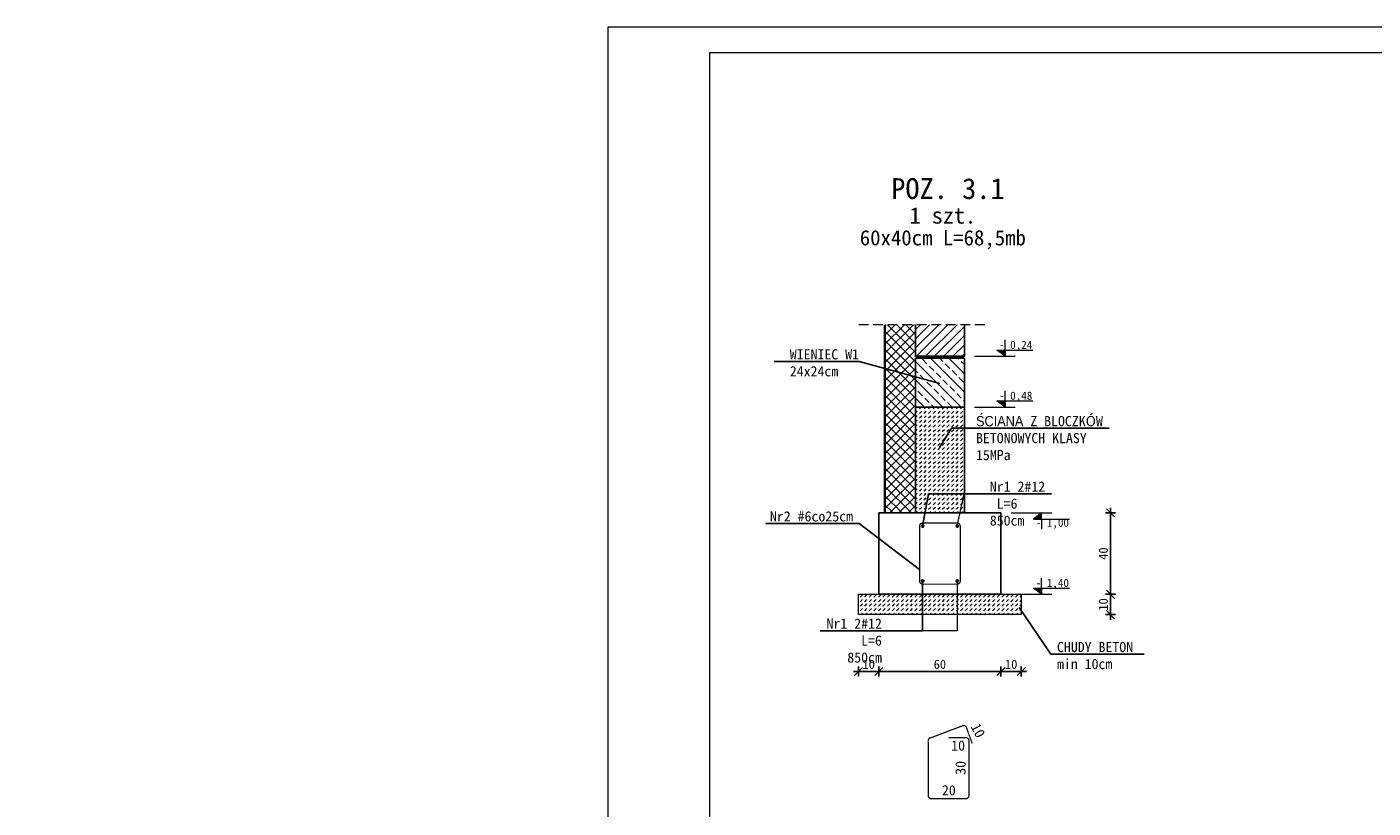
# Model space of a CAD drawing. Header units: millimetres. Extents: x -6343 to 9945, y -9929 to 237.
# Tile 2 of 43: x -6343 to -5682, y -9570 to -9186. Entities that reach past the tile are written whole.
import ezdxf
from ezdxf import colors
from ezdxf.entities.mleader import LeaderData, LeaderLine
from ezdxf.enums import TextEntityAlignment as Align
from ezdxf.math import Vec2, Vec3

# ---------------------------------------------------------------- set-up
doc = ezdxf.new("R2010")
doc.units = ezdxf.units.MM
doc.linetypes.add('HIDDEN2', pattern=[4.7625, 3.175, -1.5875])
doc.layers.add('_k_beton', color=21, linetype='Continuous')
doc.layers.add('AutoCAD_Structural_Detailing_pręt wyrzucony_', color=7, linetype='Continuous')
for name, color, linetype, lineweight in [('_k_kreskowanie', 250, 'Continuous', 9), ('_k_ocieplenie', 7, 'Continuous', 35), ('_k_opis', 7, 'Continuous', 13), ('_k_tabela', 7, 'Continuous', 13), ('_k_widok', 7, 'Continuous', 18), ('_k_wymiar', 7, 'Continuous', 9), ('_k_zarys', 7, 'HIDDEN2', 20), ('_k_zbrojenie', 2, 'Continuous', 25)]:
    doc.layers.add(name, color=color, linetype=linetype, lineweight=lineweight)
doc.styles.add('GENERATED_STYLE_1', font='MS Gothic.ttf')
doc.styles.add('Katarzyna', font='MS Gothic.ttf')
doc.dimstyles.new('1 - 20   (cm)', dxfattribs={"dimscale": 5, "dimtxt": 0.9, "dimasz": 0.8, "dimexe": 0.5, "dimexo": 0.5, "dimgap": 0.25, "dimtad": 1, "dimdec": 1, "dimzin": 12, "dimdsep": 46, "dimtxsty": 'GENERATED_STYLE_1', "dimblk1": 'OBLIQUE', "dimblk2": 'OBLIQUE', "dimsah": 1, "dimcen": 0, "dimdle": 0.5, "dimclrd": 256, "dimclre": 256, "dimclrt": 4, "dimazin": 0, "dimtfac": 0.75, "dimtdec": 1, "dimtix": 1, "dimtmove": 1, "dimatfit": 3, "dimldrblk": 'OBLIQUE', "dimfxl": 0.5, "dimfxlon": 1, "dimtvp": 0.75, "dimtolj": 1, "dimtzin": 0, "dimarcsym": 0})

# ---------------------------------------------------------------- blocks, each defined once
blk = doc.blocks.new('RŻ24x24cm')
at = {"layer": '_k_kreskowanie', "ltscale": 1.5}
h = blk.add_hatch(dxfattribs=at)
h.set_pattern_fill('ANSI33', color=256)
h.paths.add_polyline_path([(-12, 0), (12, 0), (12, 24), (-12, 24)])
at = {"layer": '_k_widok', "ltscale": 1.5}
blk.add_lwpolyline([(-12, 0), (12, 0), (12, 24), (-12, 24)], close=True, dxfattribs=at)
blk = doc.blocks.new('*U4')
blk.add_hatch(color=256).paths.add_polyline_path([(0, -0.153), (-0.198, -0.153), (0, 0)])
at = {"layer": '_k_wymiar'}
blk.add_line((0, -0.153), (0, -0.4), dxfattribs=at)
blk.add_lwpolyline([(0, -0.153), (0, 0), (-0.198, -0.153), (0.685, -0.153)], dxfattribs=at)
at = {"layer": '_k_wymiar', "style": 'GENERATED_STYLE_1'}
blk.add_attdef('%%P_0.00', text='', height=0.2, dxfattribs=at).set_placement((-0.146, -0.423), align=Align.BOTTOM_LEFT)
blk = doc.blocks.new('_None')
blk = doc.blocks.new('_OBLIQUE')
at = {"color": 0, "linetype": 'ByBlock'}
blk.add_line((-0.5, -0.5), (0.5, 0.5), dxfattribs=at)
blk = doc.blocks.new('*D80')
at = {"layer": '_k_wymiar', "lineweight": -2, "ltscale": 2, "transparency": 16777216}
for p, q in [((-5937.29, -9503.02), (-5922.29, -9503.02)), ((-5934.79, -9500.52), (-5934.79, -9505.52)), ((-5924.79, -9500.52), (-5924.79, -9505.52))]:
    blk.add_line(p, q, dxfattribs=at)
at = {"layer": 'Defpoints', "color": 0, "ltscale": 2, "transparency": 16777216}
for p in [(-5924.79, -9465.09), (-5934.79, -9475.09), (-5924.79, -9503.02)]:
    blk.add_point(p, dxfattribs=at)
at = {"layer": '_k_wymiar', "lineweight": -2, "ltscale": 2, "transparency": 16777216, "xscale": 4, "yscale": 4, "zscale": 4, "rotation": 180}
blk.add_blockref('_OBLIQUE', (-5934.79, -9503.02), dxfattribs=at)
at = {"layer": '_k_wymiar', "lineweight": -2, "ltscale": 2, "transparency": 16777216, "xscale": 4, "yscale": 4, "zscale": 4}
blk.add_blockref('_OBLIQUE', (-5924.79, -9503.02), dxfattribs=at)
at = {"layer": '_k_wymiar', "color": 4, "ltscale": 2, "transparency": 16777216, "insert": (-5929.79, -9499.52), "char_height": 4.5, "attachment_point": 5, "style": 'GENERATED_STYLE_1'}
blk.add_mtext('\\A1;10', dxfattribs=at)
blk = doc.blocks.new('*D81')
at = {"layer": '_k_wymiar', "lineweight": -2, "ltscale": 2, "transparency": 16777216}
for p, q in [((-5927.29, -9503.02), (-5862.29, -9503.02)), ((-5924.79, -9500.52), (-5924.79, -9505.52)), ((-5864.79, -9500.52), (-5864.79, -9505.52))]:
    blk.add_line(p, q, dxfattribs=at)
at = {"layer": 'Defpoints', "color": 0, "ltscale": 2, "transparency": 16777216}
for p in [(-5924.79, -9465.09), (-5864.79, -9465.09), (-5864.79, -9503.02)]:
    blk.add_point(p, dxfattribs=at)
at = {"layer": '_k_wymiar', "lineweight": -2, "ltscale": 2, "transparency": 16777216, "xscale": 4, "yscale": 4, "zscale": 4, "rotation": 180}
blk.add_blockref('_OBLIQUE', (-5924.79, -9503.02), dxfattribs=at)
at = {"layer": '_k_wymiar', "lineweight": -2, "ltscale": 2, "transparency": 16777216, "xscale": 4, "yscale": 4, "zscale": 4}
blk.add_blockref('_OBLIQUE', (-5864.79, -9503.02), dxfattribs=at)
at = {"layer": '_k_wymiar', "color": 4, "ltscale": 2, "transparency": 16777216, "insert": (-5894.79, -9499.52), "char_height": 4.5, "attachment_point": 5, "style": 'GENERATED_STYLE_1'}
blk.add_mtext('\\A1;60', dxfattribs=at)
blk = doc.blocks.new('*D82')
at = {"layer": '_k_wymiar', "lineweight": -2, "ltscale": 2, "transparency": 16777216}
for p, q in [((-5867.29, -9503.02), (-5852.29, -9503.02)), ((-5864.79, -9500.52), (-5864.79, -9505.52)), ((-5854.79, -9500.52), (-5854.79, -9505.52))]:
    blk.add_line(p, q, dxfattribs=at)
at = {"layer": 'Defpoints', "color": 0, "ltscale": 2, "transparency": 16777216}
for p in [(-5864.79, -9465.09), (-5854.79, -9475.09), (-5854.79, -9503.02)]:
    blk.add_point(p, dxfattribs=at)
at = {"layer": '_k_wymiar', "lineweight": -2, "ltscale": 2, "transparency": 16777216, "xscale": 4, "yscale": 4, "zscale": 4, "rotation": 180}
blk.add_blockref('_OBLIQUE', (-5864.79, -9503.02), dxfattribs=at)
at = {"layer": '_k_wymiar', "lineweight": -2, "ltscale": 2, "transparency": 16777216, "xscale": 4, "yscale": 4, "zscale": 4}
blk.add_blockref('_OBLIQUE', (-5854.79, -9503.02), dxfattribs=at)
at = {"layer": '_k_wymiar', "color": 4, "ltscale": 2, "transparency": 16777216, "insert": (-5859.79, -9499.52), "char_height": 4.5, "attachment_point": 5, "style": 'GENERATED_STYLE_1'}
blk.add_mtext('\\A1;10', dxfattribs=at)
blk = doc.blocks.new('*D83')
at = {"layer": '_k_wymiar', "lineweight": -2, "ltscale": 2, "transparency": 16777216}
for p, q in [((-5813.46, -9425.09), (-5808.46, -9425.09)), ((-5810.96, -9422.59), (-5810.96, -9467.59)), ((-5813.46, -9465.09), (-5808.46, -9465.09))]:
    blk.add_line(p, q, dxfattribs=at)
at = {"layer": 'Defpoints', "color": 0, "ltscale": 2, "transparency": 16777216}
for p in [(-5894.79, -9425.09), (-5859.79, -9465.09), (-5810.96, -9465.09)]:
    blk.add_point(p, dxfattribs=at)
at = {"layer": '_k_wymiar', "lineweight": -2, "ltscale": 2, "transparency": 16777216, "xscale": 4, "yscale": 4, "zscale": 4}
for p, rotation in [((-5810.96, -9425.09), 90), ((-5810.96, -9465.09), 270)]:
    blk.add_blockref('_OBLIQUE', p, dxfattribs=dict(at, rotation=rotation))
at = {"layer": '_k_wymiar', "color": 4, "ltscale": 2, "transparency": 16777216, "insert": (-5814.46, -9445.09), "char_height": 4.5, "attachment_point": 5, "rotation": 90, "style": 'GENERATED_STYLE_1'}
blk.add_mtext('\\A1;40', dxfattribs=at)
blk = doc.blocks.new('*D84')
at = {"layer": '_k_wymiar', "lineweight": -2, "ltscale": 2, "transparency": 16777216}
for p, q in [((-5813.46, -9465.09), (-5808.46, -9465.09)), ((-5810.96, -9462.59), (-5810.96, -9477.59)), ((-5813.46, -9475.09), (-5808.46, -9475.09))]:
    blk.add_line(p, q, dxfattribs=at)
at = {"layer": 'Defpoints', "color": 0, "ltscale": 2, "transparency": 16777216}
for p in [(-5849.79, -9465.09), (-5874.79, -9475.09), (-5810.96, -9475.09)]:
    blk.add_point(p, dxfattribs=at)
at = {"layer": '_k_wymiar', "lineweight": -2, "ltscale": 2, "transparency": 16777216, "xscale": 4, "yscale": 4, "zscale": 4}
for p, rotation in [((-5810.96, -9465.09), 90), ((-5810.96, -9475.09), 270)]:
    blk.add_blockref('_OBLIQUE', p, dxfattribs=dict(at, rotation=rotation))
at = {"layer": '_k_wymiar', "color": 4, "ltscale": 2, "transparency": 16777216, "insert": (-5814.46, -9470.09), "char_height": 4.5, "attachment_point": 5, "rotation": 90, "style": 'GENERATED_STYLE_1'}
blk.add_mtext('\\A1;10', dxfattribs=at)
blk = doc.blocks.new('FI12')
at = {"layer": '_k_zbrojenie', "ltscale": 3}
h = blk.add_hatch(color=256, dxfattribs=at)
h.dxf.hatch_style = 1
h.paths.add_polyline_path([(-0.6, 0, 1), (0.6, 0, 1)])
blk.add_circle((0, 0), 0.6, dxfattribs=at)

msp = doc.modelspace()

# ---------------------------------------------------------------- hatches: boundary and pattern name
at = {"layer": '_k_kreskowanie', "ltscale": 2, "transparency": 33554687}
h = msp.add_hatch(dxfattribs=at)
h.set_pattern_fill('ANSI37', color=256)
h.set_pattern_definition([(45, (-12665.0295, -10661.3255), (-2.245064, 2.245064), []), (135, (-12665.0295, -10661.3255), (-2.245064, -2.245064), [])])
h.paths.add_polyline_path([(-5906.79, -9332.59), (-5921.79, -9332.59), (-5921.79, -9425.09), (-5906.79, -9425.09)])
h = msp.add_hatch(dxfattribs=at)
h.set_pattern_fill('ANSI31', color=256)
h.set_pattern_definition([(45, (0, -3208.2247), (-2.245064, 2.245064), [])])
h.paths.add_polyline_path([(-5906.79, -9332.59), (-5906.79, -9348.09), (-5882.79, -9348.09), (-5882.79, -9332.59)])
at = {"layer": '_k_kreskowanie', "ltscale": 0.5}
h = msp.add_hatch(dxfattribs=at)
h.set_pattern_fill('DASH', color=256, scale=0.5, angle=45)
h.set_pattern_definition([(45, (-292.1916, -303.8782), (2e-16, 2.24506403), [1.5875, -1.5875])])
h.paths.add_polyline_path([(-5906.79, -9373.09), (-5906.79, -9425.09), (-5882.79, -9425.09), (-5882.79, -9373.09)])
at = {"layer": '_k_kreskowanie', "ltscale": 0.5, "transparency": 33554687}
h = msp.add_hatch(dxfattribs=at)
h.set_pattern_fill('DASH', color=256, scale=0.5, angle=45)
h.set_pattern_definition([(45, (-15664.1212, -10629.4148), (2e-16, 2.24506403), [1.5875, -1.5875])])
h.paths.add_polyline_path([(-5854.79, -9475.09), (-5854.79, -9465.09), (-5934.79, -9465.09), (-5934.79, -9475.09)])

# ---------------------------------------------------------------- linework, layer by layer
at = {"layer": '_k_beton', "ltscale": 5}
for points in [[(-5882.79, -9332.59), (-5882.79, -9348.09), (-5906.79, -9348.09), (-5906.79, -9332.59)], [(-5906.79, -9352.59), (-5906.79, -9425.09), (-5882.79, -9425.09), (-5882.79, -9352.59)]]:
    msp.add_lwpolyline(points, dxfattribs=at)
for points in [[(-5906.79, -9349.09), (-5882.79, -9349.09), (-5882.79, -9373.09), (-5906.79, -9373.09)], [(-5924.79, -9425.09), (-5864.79, -9425.09), (-5864.79, -9465.09), (-5924.79, -9465.09)]]:
    msp.add_lwpolyline(points, close=True, dxfattribs=at)
at = {"layer": '_k_ocieplenie', "ltscale": 5}
msp.add_lwpolyline([(-5921.79, -9425.09), (-5921.79, -9332.59)], dxfattribs=at)
at = {"layer": '_k_opis'}
msp.add_lwpolyline([(-5886.29, -9431.59), (-5882.9, -9415.67)], dxfattribs=at)
at = {"layer": '_k_opis', "ltscale": 3}
msp.add_lwpolyline([(-5886.29, -9458.59), (-5886.29, -9482.98), (-5903.29, -9482.98)], dxfattribs=at)
at = {"layer": '_k_tabela', "ltscale": 10}
for points in [[(-5007.81, -9186.24), (-5007.81, -9928.74), (-6057.81, -9928.74), (-6057.81, -9186.24)], [(-5020.31, -9198.74), (-5020.31, -9916.24), (-6007.81, -9916.24), (-6007.81, -9198.74)]]:
    msp.add_lwpolyline(points, close=True, dxfattribs=at)
at = {"layer": '_k_widok', "ltscale": 3}
msp.add_lwpolyline([(-5882.79, -9349.09), (-5906.79, -9349.09)], dxfattribs=at)
at = {"layer": '_k_widok', "ltscale": 2}
msp.add_lwpolyline([(-5934.79, -9465.09), (-5854.79, -9465.09), (-5854.79, -9475.09), (-5934.79, -9475.09)], close=True, dxfattribs=at)
at = {"layer": '_k_wymiar', "ltscale": 5}
for points in [[(-5877.79, -9348.09), (-5857.79, -9348.09)], [(-5877.79, -9373.09), (-5857.79, -9373.09)], [(-5859.79, -9425.09), (-5839.79, -9425.09)], [(-5859.79, -9465.09), (-5839.79, -9465.09)]]:
    msp.add_lwpolyline(points, dxfattribs=at)
at = {"layer": '_k_zarys', "lineweight": 5, "ltscale": 1.5}
msp.add_lwpolyline([(-5872.79, -9332.59), (-5936.79, -9332.59)], dxfattribs=at)
at = {"layer": '_k_zarys', "ltscale": 2, "const_width": 1}
msp.add_lwpolyline([(-5882.79, -9348.59), (-5906.79, -9348.59)], dxfattribs=at)
at = {"layer": '_k_zbrojenie', "color": 4, "ltscale": 3, "const_width": 0.6}
msp.add_lwpolyline([(-5903.29, -9430.09), (-5886.29, -9430.09, -0.414214), (-5884.79, -9431.59), (-5884.79, -9458.59, -0.414214), (-5886.29, -9460.09), (-5903.29, -9460.09, -0.414214), (-5904.79, -9458.59), (-5904.79, -9431.59, -0.414214)], format="xyb", close=True, dxfattribs=at)
msp.add_lwpolyline([(-5890.54, -9535.53), (-5882.04, -9535.53, -0.414214), (-5880.54, -9537.03), (-5880.54, -9564.03, -0.414214), (-5882.04, -9565.53), (-5899.04, -9565.53, -0.414214), (-5900.54, -9564.03), (-5900.54, -9537.45, -0.472657), (-5899.04, -9535.53), (-5883.67, -9529.71, -0.414214), (-5881.75, -9530.61), (-5878.91, -9538.41)], format="xyb", dxfattribs=at)

# ---------------------------------------------------------------- block references
at = {"layer": '_k_widok', "xscale": -1}
msp.add_blockref('RŻ24x24cm', (-5894.79, -9373.09), dxfattribs=at)
at = {"layer": '_k_wymiar'}
ref = msp.add_blockref('*U4', (-5862.79, -9348.09), dxfattribs=dict(at, xscale=-19.9999995, yscale=19.9999995, zscale=19.9999995, rotation=180))
ref.add_attrib('%%P_0.00', '- 0,24', dxfattribs={"height": 4, "style": 'GENERATED_STYLE_1'}).set_placement((-5865.7, -9340.48), align=Align.TOP_LEFT)
ref = msp.add_blockref('*U4', (-5862.79, -9373.09), dxfattribs=dict(at, xscale=-19.9999995, yscale=19.9999995, zscale=19.9999995, rotation=180))
ref.add_attrib('%%P_0.00', '- 0,48', dxfattribs={"height": 4, "style": 'GENERATED_STYLE_1'}).set_placement((-5865.7, -9365.48), align=Align.TOP_LEFT)
ref = msp.add_blockref('*U4', (-5844.79, -9425.09), dxfattribs=dict(at, xscale=19.9999995, yscale=19.9999995, zscale=19.9999995))
ref.add_attrib('%%P_0.00', '- 1,00', dxfattribs={"height": 4, "style": 'GENERATED_STYLE_1'}).set_placement((-5847.7, -9433.07), align=Align.BOTTOM_LEFT)
ref = msp.add_blockref('*U4', (-5844.79, -9465.09), dxfattribs=dict(at, xscale=-19.9999995, yscale=19.9999995, zscale=19.9999995, rotation=180))
ref.add_attrib('%%P_0.00', '- 1,40', dxfattribs={"height": 4, "style": 'GENERATED_STYLE_1'}).set_placement((-5847.7, -9457.48), align=Align.TOP_LEFT)
at = {"layer": '_k_zbrojenie', "rotation": 180}
msp.add_blockref('FI12', (-5903.29, -9431.59), dxfattribs=at)
at = {"layer": '_k_zbrojenie', "xscale": -1, "rotation": 180}
msp.add_blockref('FI12', (-5886.29, -9431.59), dxfattribs=at)
at = {"layer": '_k_zbrojenie', "xscale": -1}
msp.add_blockref('FI12', (-5903.29, -9458.59), dxfattribs=at)
at = {"layer": '_k_zbrojenie'}
msp.add_blockref('FI12', (-5886.29, -9458.59), dxfattribs=at)

# ---------------------------------------------------------------- texts
at = {"layer": '_k_opis', "ltscale": 5, "insert": (-6344.94, -9209.65), "char_height": 5, "attachment_point": 1, "style": 'Katarzyna'}
msp.add_mtext_dynamic_manual_height_columns('\\pi1013.5;{\\fMS Gothic|b1|i0|c238|p49;\\H3x;ZBROJENIE ELEMENTÓW ŻELBETOWYCH\\P\\pi1203.2,l20,t1238.2;\\fMS Gothic|b0|i0|c238|p49;\\H0.8x;-^IFUNDAMENTY\\P\\pi1238.6,l0,tz;SKALA 1:25}', width=1315.029, gutter_width=25, heights=[0], dxfattribs=at)
at = {"layer": '_k_opis', "insert": (-5893.36, -9295.55), "char_height": 5, "width": 137.5479, "attachment_point": 8, "line_spacing_factor": 0.84, "style": 'GENERATED_STYLE_1'}
msp.add_mtext('\\pi-34.357,l39.357,t39.357,50;{\\fMS Gothic|b1|i0|c238|p49;\\H2.048x;POZ.^I3.1\\L\\P\\pi0,l0,t50;\\fMS Gothic|b0|i0|c238|p49;\\H0.78125x;\\l1 szt.\\P\\H0.9375x;60x40cm L=68,5mb}', dxfattribs=at)
at = {"layer": 'AutoCAD_Structural_Detailing_pręt wyrzucony_', "color": 4, "style": 'GENERATED_STYLE_1'}
for s, rotation, p in [('10', 296.63293, (-5879.77, -9530.07)), ('30', 90, (-5882.17, -9553.8))]:
    msp.add_text(s, height=5, rotation=rotation, dxfattribs=at).set_placement(p)
for s, p in [('10', (-5889.26, -9541.91)), ('20', (-5893.81, -9563.9))]:
    msp.add_text(s, height=5, dxfattribs=at).set_placement(p)

# ---------------------------------------------------------------- dimensions: what is measured, and where the dimension line sits
at = {"layer": '_k_wymiar', "ltscale": 2}
for base, p1, p2, picture, middle in [((-5810.96, -9465.09), (-5894.79, -9425.09), (-5859.79, -9465.09), '*D83', (-5814.46, -9445.09)), ((-5810.96, -9475.09), (-5849.79, -9465.09), (-5874.79, -9475.09), '*D84', (-5814.46, -9470.09))]:
    dim = msp.add_linear_dim(base=base, p1=p1, p2=p2, angle=90, dimstyle='1 - 20   (cm)', dxfattribs=at)
    dim.commit()
    dim.dimension.update_dxf_attribs({"geometry": picture, "text_midpoint": middle})
for base, p1, p2, picture, middle in [((-5924.79, -9503.02), (-5934.79, -9475.09), (-5924.79, -9465.09), '*D80', (-5929.79, -9499.52)), ((-5864.79, -9503.02), (-5924.79, -9465.09), (-5864.79, -9465.09), '*D81', (-5894.79, -9499.52)), ((-5854.79, -9503.02), (-5864.79, -9465.09), (-5854.79, -9475.09), '*D82', (-5859.79, -9499.52))]:
    dim = msp.add_linear_dim(base=base, p1=p1, p2=p2, dimstyle='1 - 20   (cm)', dxfattribs=at)
    dim.commit()
    dim.dimension.update_dxf_attribs({"geometry": picture, "text_midpoint": middle})

# ---------------------------------------------------------------- leaders
at = {"layer": '_k_opis', "ltscale": 0.1}
ml = msp.add_multileader_mtext('Standard', dxfattribs=at)
ml.set_content('{\\fMS Gothic|b1|i0|c238|p49;WIENIEC W1\\P24x24cm}', color=256, style='GENERATED_STYLE_1')
ml.set_leader_properties()
ml.set_arrow_properties(name='NONE')
ml.build(insert=Vec2(0, 0))
ml.multileader.update_dxf_attribs({"text_left_attachment_type": 6, "text_right_attachment_type": 6, "arrow_head_size": 4.5})
ctx = ml.context
ctx.base_point, ctx.char_height, ctx.arrow_head_size, ctx.landing_gap_size, ctx.plane_origin = Vec3(-5969.07, -9350.65), 5, 4.5, 0.5, Vec3(-6172.69, -9488.48)
ctx.left_attachment, ctx.right_attachment = 6, 6
notes = []
notes.append((ctx, [(1, (1, 1, 0), (-5934.52, -9350.65), (-1, 0), 2.19, [(1, [(-5894.79, -9361.51)], 0, [])])]))
ctx.mtext.insert, ctx.mtext.width, ctx.mtext.flow_direction = Vec3(-5968.57, -9344.65), 64.7956, 5
ml = msp.add_multileader_mtext('Standard', dxfattribs=at)
ml.set_content('{\\fMS Gothic|b1|i0|c238|p49;ŚCIANA Z BLOCZKÓW BETONOWYCH KLASY 15MPa}', color=256, style='GENERATED_STYLE_1')
ml.set_leader_properties()
ml.set_arrow_properties(name='NONE')
ml.build(insert=Vec2(0, 0))
ml.multileader.update_dxf_attribs({"text_left_attachment_type": 6, "text_right_attachment_type": 6, "arrow_head_size": 4.5})
ctx = ml.context
ctx.base_point, ctx.char_height, ctx.arrow_head_size, ctx.landing_gap_size, ctx.plane_origin = Vec3(-5877.56, -9383.48), 5, 4.5, 0.5, Vec3(-6172.69, -9513.69)
ctx.left_attachment, ctx.right_attachment = 6, 6
notes.append((ctx, [(0, (1, 1, 0), (-5889.06, -9383.48), (1, 0), 11.5, [(1, [(-5894.99, -9392.9)], 0, [])])]))
ctx.mtext.insert, ctx.mtext.width, ctx.mtext.flow_direction = Vec3(-5877.06, -9377.48), 64.7956, 5
ml = msp.add_multileader_mtext('Standard', dxfattribs=at)
ml.set_content('{\\fMS Gothic|b1|i0|c238|p49;Nr1 \\fMS Gothic|b0|i0|c128|p49;2#12  L=}6 850cm', color=256, style='GENERATED_STYLE_1')
ml.set_leader_properties()
ml.set_arrow_properties(name='NONE')
ml.build(insert=Vec2(0, 0))
ml.multileader.update_dxf_attribs({"text_left_attachment_type": 6, "text_right_attachment_type": 6, "arrow_head_size": 4.5})
ctx = ml.context
ctx.base_point, ctx.char_height, ctx.arrow_head_size, ctx.landing_gap_size, ctx.plane_origin = Vec3(-5870.77, -9415.67), 5, 4.5, 0.5, Vec3(-6182.51, -9545.88)
ctx.left_attachment, ctx.right_attachment = 6, 6
notes.append((ctx, [(0, (1, 1, 0), (-5900.34, -9415.67), (1, 0), 29.58, [(1, [(-5903.29, -9431.59)], 0, [])])]))
ctx.mtext.insert, ctx.mtext.width, ctx.mtext.flow_direction = Vec3(-5870.27, -9409.67), 30.0171, 5
ml = msp.add_multileader_mtext('Standard', dxfattribs=at)
ml.set_content('{\\fMS Gothic|b1|i0|c238|p49;Nr2 \\fMS Gothic|b0|i0|c128|p49;#6co}25{\\fMS Gothic|b0|i0|c128|p49;cm}', color=256, style='GENERATED_STYLE_1')
ml.set_leader_properties()
ml.set_arrow_properties(name='NONE')
ml.build(insert=Vec2(0, 0))
ml.multileader.update_dxf_attribs({"text_left_attachment_type": 6, "text_right_attachment_type": 6, "arrow_head_size": 4.5})
ctx = ml.context
ctx.base_point, ctx.char_height, ctx.arrow_head_size, ctx.landing_gap_size, ctx.plane_origin = Vec3(-5976.59, -9430.28), 5, 4.5, 0.5, Vec3(-5648.96, -9571.13)
ctx.left_attachment, ctx.right_attachment, ctx.text_align_type = 6, 6, 2
notes.append((ctx, [(0, (1, 1, 0), (-5934.52, -9430.28), (-1, 0), 2.47, [(1, [(-5904.79, -9452.93)], 0, [])])]))
ctx.mtext.insert, ctx.mtext.width, ctx.mtext.alignment, ctx.mtext.flow_direction = Vec3(-5937.5, -9424.28), 42.4847, 3, 5
ml = msp.add_multileader_mtext('Standard', dxfattribs=at)
ml.set_content('{\\fMS Gothic|b1|i0|c238|p49;Nr1 \\fMS Gothic|b0|i0|c128|p49;2#12  L=}6 850cm', color=256, style='GENERATED_STYLE_1')
ml.set_leader_properties()
ml.set_arrow_properties(name='NONE')
ml.build(insert=Vec2(0, 0))
ml.multileader.update_dxf_attribs({"text_left_attachment_type": 6, "text_right_attachment_type": 6, "arrow_head_size": 4.5})
ctx = ml.context
ctx.base_point, ctx.char_height, ctx.arrow_head_size, ctx.landing_gap_size, ctx.plane_origin = Vec3(-5952.54, -9482.98), 5, 4.5, 0.5, Vec3(-5621.12, -9606.73)
ctx.left_attachment, ctx.right_attachment, ctx.text_align_type = 6, 6, 2
notes.append((ctx, [(0, (1, 1, 0), (-5903.29, -9482.98), (-1, 0), 19.52, [(1, [(-5903.29, -9458.59)], 0, [])])]))
ctx.mtext.insert, ctx.mtext.width, ctx.mtext.alignment, ctx.mtext.flow_direction = Vec3(-5923.31, -9476.98), 30.0171, 3, 5
ml = msp.add_multileader_mtext('Standard', dxfattribs=at)
ml.set_content('{\\fMS Gothic|b0|i0|c128|p49;CHUDY BETON\\Pmin 10cm}', color=256, style='GENERATED_STYLE_1')
ml.set_leader_properties()
ml.set_arrow_properties(name='NONE')
ml.build(insert=Vec2(0, 0))
ml.multileader.update_dxf_attribs({"text_left_attachment_type": 6, "text_right_attachment_type": 6, "arrow_head_size": 4.5})
ctx = ml.context
ctx.base_point, ctx.char_height, ctx.arrow_head_size, ctx.landing_gap_size, ctx.plane_origin = Vec3(-5837.76, -9494.51), 5, 4.5, 0.5, Vec3(-5510.14, -9635.36)
ctx.left_attachment, ctx.right_attachment = 6, 6
notes.append((ctx, [(1, (1, 1, 0), (-5840.24, -9494.51), (1, 0), 2.47, [(1, [(-5855.9, -9471.62)], 0, [])])]))
ctx.mtext.insert, ctx.mtext.width, ctx.mtext.flow_direction = Vec3(-5837.26, -9488.51), 42.4847, 5
for ctx, leaders in notes:
    for number, flags, end, landing, length, lines in leaders:
        leader = LeaderData()
        leader.index, (leader.has_last_leader_line, leader.has_dogleg_vector, leader.attachment_direction) = number, flags
        leader.last_leader_point, leader.dogleg_vector, leader.dogleg_length = Vec3(end), Vec3(landing), length
        for number, points, colour, breaks in lines:
            line = LeaderLine()
            line.index, line.vertices, line.color, line.breaks = number, Vec3.list(points), colors.encode_raw_color(colour), breaks
            leader.lines.append(line)
        ctx.leaders.append(leader)

doc.saveas('drawing.dxf')
